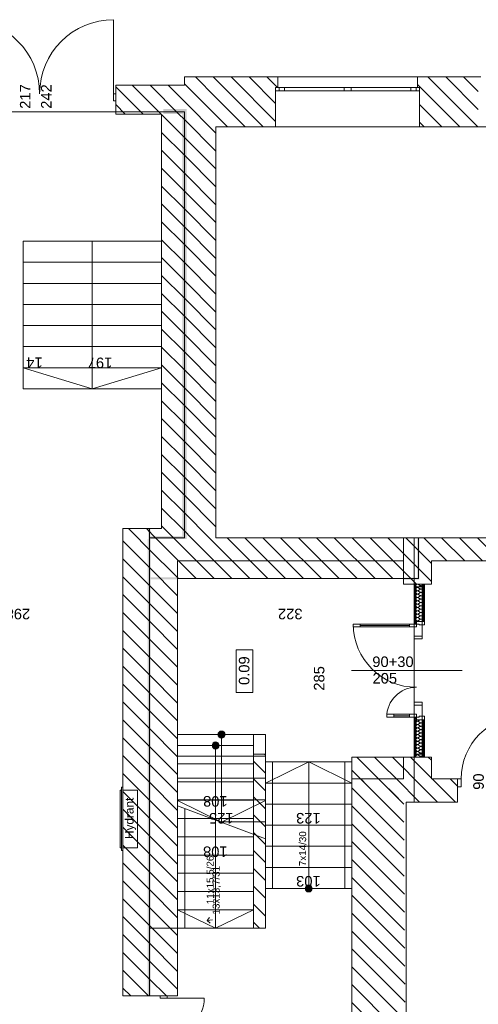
# Model space of a CAD drawing. Header units: millimetres. Extents: x -22315 to 39025, y -47720 to 770.
# Tile 10 of 28: x -514 to 6015, y -37099 to -23087. Entities that reach past the tile are written whole.
import ezdxf

# ---------------------------------------------------------------- set-up
doc = ezdxf.new("R2010")
doc.units = ezdxf.units.MM
doc.layers.get('0').update_dxf_attribs({"lineweight": 9})
for name, color, linetype, lineweight in [('01 UWAGI_Nr_pióra__38', 7, 'Continuous', 9), ('Nowe_2D - Ogólne_Nr_pióra__1', 7, 'Continuous', 9), ('Nowe_2D - Ogólne_Nr_pióra__6', 7, 'Continuous', 9), ('Nowe_830-G Teksty Etykiety_Nr_pióra__6', 7, 'Continuous', 9), ('Nowe_Drzwi ARCHICAD', 7, 'Continuous', 9), ('Nowe_Drzwi ARCHICAD_Nr_pióra__3', 7, 'Continuous', 9), ('Nowe_Drzwi ARCHICAD_Nr_pióra__47', 7, 'Continuous', 9), ('Nowe_Drzwi ARCHICAD_Nr_pióra__6', 7, 'Continuous', 9), ('Nowe_Konstrukcja - Ściany zew', 7, 'Continuous', 9), ('Nowe_Konstrukcja - Ściany zew_Nr_pióra__1', 7, 'Continuous', 9), ('Nowe_Konstrukcja - Ściany zew_Nr_pióra__47', 7, 'Continuous', 9), ('Nowe_Konstrukcja - Ściany zew_Nr_pióra__67', 7, 'Continuous', 9), ('poziom_1 (1)_4_0_Nr_pióra__1_Nr_pióra__7', 7, 'Continuous', 9), ('poziom_1 (1)_4_0_Nr_pióra__21_Nr_pióra__7', 7, 'Continuous', 9), ('poziom_1 (1)_4_2D - Ogólne_Nr_pióra__19', 7, 'Continuous', 9), ('poziom_1 (1)_4_2D - Ogólne_Nr_pióra__81_Nr_pióra__4', 7, 'Continuous', 9), ('poziom_1 (1)_4_Drzwi ArchiCAD_Nr_pióra__27_Nr_pióra__7', 7, 'Continuous', 9), ('poziom_1 (1)_4_Drzwi ArchiCAD_Nr_pióra__81_Nr_pióra__4', 7, 'Continuous', 9), ('poziom_1 (1)_4_Konstrukcja - Schody', 7, 'Continuous', 9), ('poziom_1 (1)_4_Konstrukcja - Schody_Nr_pióra__81_Nr_pióra__4', 7, 'Continuous', 9), ('poziom_1 (1)_4_Konstrukcja - Stropy_Nr_pióra__81_Nr_pióra__4', 7, 'Continuous', 9), ('poziom_1 (1)_4_Konstrukcja - Ściany zew_Nr_pióra__107_Nr_pióra__10', 7, 'Continuous', 9), ('poziom_1 (1)_4_Konstrukcja - Ściany zew_Nr_pióra__27_Nr_pióra__7', 7, 'Continuous', 9), ('poziom_1 (1)_4_Metryczki pomieszczeń ArchiCADa_Nr_pióra__6_Nr_pióra__5', 7, 'Continuous', 9), ('poziom_1 (1)_4_Okna ArchiCADa_Nr_pióra__101_Nr_pióra__252', 7, 'Continuous', 9), ('poziom_1 (1)_4_Okna ArchiCADa_Nr_pióra__27_Nr_pióra__7', 7, 'Continuous', 9), ('poziom_1 (1)_4_Okna ArchiCADa_Nr_pióra__81_Nr_pióra__4', 7, 'Continuous', 9), ('poziom_1 (1)_4_Znaczniki drzwi ArchiCADa_Nr_pióra__7_Nr_pióra__7', 7, 'Continuous', 9)]:
    doc.layers.add(name, color=color, linetype=linetype, lineweight=lineweight)
doc.styles.add('GENERATED_STYLE_1', font='arial.ttf')
doc.styles.add('GENERATED_STYLE_5', font='arial.ttf')
pattern_1 = [(135, (37205, -40790), (127.2792, 127.2792), [])]

# ---------------------------------------------------------------- blocks, each defined once
blk = doc.blocks.new('ARROWHEAD_8')
at = {"color": 0, "linetype": 'Continuous', "lineweight": 0}
blk.add_line((0, 0), (-1, 0), dxfattribs=at)
at = {"color": 0, "linetype": 'Continuous', "lineweight": 0, "flags": 128}
blk.add_lwpolyline([(-0.525, 0.525), (0, 0), (-0.525, -0.525)], dxfattribs=at)
blk = doc.blocks.new('*X18')
at = {"layer": 'Nowe_Konstrukcja - Ściany zew_Nr_pióra__1', "color": 7, "linetype": 'Continuous', "lineweight": 13}
for p, q in [((82959, -21665), (82954, -21665)), ((82957, -21722), (82971, -21703)), ((82965, -21668), (82959, -21665)), ((82970, -21672), (82965, -21668)), ((82974, -21678), (82970, -21672)), ((82971, -21703), (82975, -21697)), ((82976, -21684), (82974, -21678)), ((82975, -21697), (82976, -21690)), ((82977, -21684), (82976, -21690)), ((82976, -21690), (82976, -21684)), ((82976, -21690), (82978, -21697)), ((82979, -21678), (82977, -21684)), ((82978, -21697), (82981, -21703)), ((82982, -21672), (82979, -21678)), ((82995, -21722), (82981, -21703)), ((82987, -21668), (82982, -21672)), ((82993, -21665), (82987, -21668)), ((83000, -21665), (82993, -21665)), ((83007, -21665), (83000, -21665)), ((83005, -21722), (83019, -21703)), ((83013, -21668), (83007, -21665)), ((83018, -21672), (83013, -21668)), ((83021, -21678), (83018, -21672)), ((83019, -21703), (83022, -21697)), ((83023, -21684), (83021, -21678)), ((83022, -21697), (83024, -21690)), ((83024, -21690), (83023, -21684)), ((83026, -21678), (83024, -21684)), ((83024, -21684), (83024, -21690)), ((83024, -21690), (83025, -21697)), ((83025, -21697), (83029, -21703)), ((83030, -21672), (83026, -21678)), ((83043, -21722), (83029, -21703)), ((83035, -21668), (83030, -21672)), ((83041, -21665), (83035, -21668)), ((83048, -21665), (83041, -21665)), ((83054, -21665), (83048, -21665)), ((83052, -21722), (83067, -21703)), ((83060, -21668), (83054, -21665)), ((83065, -21672), (83060, -21668)), ((83069, -21678), (83065, -21672)), ((83067, -21703), (83070, -21697)), ((83071, -21684), (83069, -21678)), ((83070, -21697), (83071, -21690)), ((83071, -21690), (83071, -21684)), ((83074, -21678), (83072, -21684)), ((83072, -21684), (83072, -21690)), ((83072, -21690), (83073, -21697)), ((83073, -21697), (83076, -21703)), ((83078, -21672), (83074, -21678)), ((83090, -21722), (83076, -21703)), ((83083, -21668), (83078, -21672)), ((83089, -21665), (83083, -21668)), ((83095, -21665), (83089, -21665)), ((83102, -21665), (83095, -21665)), ((83100, -21722), (83114, -21703)), ((83108, -21668), (83102, -21665)), ((83113, -21672), (83108, -21668)), ((83117, -21678), (83113, -21672)), ((83114, -21703), (83117, -21697)), ((83119, -21684), (83117, -21678)), ((83117, -21697), (83119, -21690)), ((83122, -21678), (83119, -21684)), ((83119, -21684), (83119, -21690)), ((83119, -21690), (83119, -21684)), ((83119, -21690), (83121, -21697)), ((83121, -21697), (83124, -21703)), ((83125, -21672), (83122, -21678)), ((83138, -21722), (83124, -21703)), ((83130, -21668), (83125, -21672)), ((83136, -21665), (83130, -21668)), ((83143, -21665), (83136, -21665)), ((83149, -21665), (83143, -21665)), ((83148, -21722), (83162, -21703)), ((83155, -21668), (83149, -21665)), ((83160, -21672), (83155, -21668)), ((83164, -21678), (83160, -21672)), ((83162, -21703), (83165, -21697)), ((83166, -21684), (83164, -21678)), ((83165, -21697), (83167, -21690)), ((83167, -21690), (83166, -21684)), ((83169, -21678), (83167, -21684)), ((83167, -21684), (83167, -21690)), ((83167, -21690), (83168, -21697)), ((83168, -21697), (83171, -21703)), ((83173, -21672), (83169, -21678)), ((83186, -21722), (83171, -21703)), ((83178, -21668), (83173, -21672)), ((83184, -21665), (83178, -21668)), ((83190, -21665), (83184, -21665)), ((83197, -21665), (83190, -21665)), ((83195, -21722), (83210, -21703)), ((83203, -21668), (83197, -21665)), ((83208, -21672), (83203, -21668)), ((83212, -21678), (83208, -21672)), ((83210, -21703), (83213, -21697)), ((83214, -21684), (83212, -21678)), ((83213, -21697), (83214, -21690)), ((83215, -21684), (83214, -21690)), ((83214, -21690), (83214, -21684)), ((83214, -21690), (83216, -21697)), ((83217, -21678), (83215, -21684)), ((83216, -21697), (83219, -21703)), ((83221, -21672), (83217, -21678)), ((83233, -21722), (83219, -21703)), ((83226, -21668), (83221, -21672)), ((83232, -21665), (83226, -21668)), ((83238, -21665), (83232, -21665)), ((83245, -21665), (83238, -21665)), ((83243, -21722), (83257, -21703)), ((83251, -21668), (83245, -21665)), ((83256, -21672), (83251, -21668)), ((83259, -21678), (83256, -21672)), ((83257, -21703), (83260, -21697)), ((83261, -21684), (83259, -21678)), ((83260, -21697), (83262, -21690)), ((83262, -21690), (83261, -21684)), ((83264, -21678), (83262, -21684)), ((83262, -21684), (83262, -21690)), ((83262, -21690), (83263, -21697)), ((83263, -21697), (83267, -21703)), ((83268, -21672), (83264, -21678)), ((83281, -21722), (83267, -21703)), ((83273, -21668), (83268, -21672)), ((83279, -21665), (83273, -21668)), ((83286, -21665), (83279, -21665)), ((83292, -21665), (83286, -21665)), ((83290, -21722), (83305, -21703)), ((83298, -21668), (83292, -21665)), ((83303, -21672), (83298, -21668)), ((83307, -21678), (83303, -21672)), ((83305, -21703), (83308, -21697)), ((83309, -21684), (83307, -21678)), ((83308, -21697), (83309, -21690)), ((83309, -21690), (83309, -21684)), ((83312, -21678), (83310, -21684)), ((83310, -21684), (83310, -21690)), ((83310, -21690), (83311, -21697)), ((83311, -21697), (83314, -21703)), ((83316, -21672), (83312, -21678)), ((83329, -21722), (83314, -21703)), ((83321, -21668), (83316, -21672)), ((83327, -21665), (83321, -21668)), ((83333, -21665), (83327, -21665)), ((83340, -21665), (83333, -21665)), ((83338, -21722), (83352, -21703)), ((83346, -21668), (83340, -21665)), ((83351, -21672), (83346, -21668)), ((83355, -21678), (83351, -21672)), ((83352, -21703), (83356, -21697)), ((83357, -21684), (83355, -21678)), ((83356, -21697), (83357, -21690)), ((83358, -21684), (83357, -21690)), ((83357, -21690), (83357, -21684)), ((83357, -21690), (83359, -21697)), ((83360, -21678), (83358, -21684)), ((83359, -21697), (83362, -21703)), ((83363, -21672), (83360, -21678)), ((83376, -21722), (83362, -21703)), ((83368, -21668), (83363, -21672)), ((83374, -21665), (83368, -21668)), ((83381, -21665), (83374, -21665)), ((83387, -21665), (83381, -21665)), ((83386, -21722), (83400, -21703)), ((83393, -21668), (83387, -21665)), ((83399, -21672), (83393, -21668)), ((83402, -21678), (83399, -21672)), ((83400, -21703), (83403, -21697)), ((83404, -21684), (83402, -21678)), ((83403, -21697), (83405, -21690)), ((83405, -21690), (83404, -21684)), ((83407, -21678), (83405, -21684)), ((83405, -21684), (83405, -21690)), ((83405, -21690), (83406, -21697)), ((83406, -21697), (83410, -21703)), ((83411, -21672), (83407, -21678)), ((83424, -21722), (83410, -21703)), ((83416, -21668), (83411, -21672)), ((83422, -21665), (83416, -21668)), ((83429, -21665), (83422, -21665)), ((83435, -21665), (83429, -21665)), ((83433, -21722), (83448, -21703)), ((83441, -21668), (83435, -21665)), ((83446, -21672), (83441, -21668)), ((83450, -21678), (83446, -21672)), ((83448, -21703), (83451, -21697)), ((83452, -21684), (83450, -21678)), ((83451, -21697), (83452, -21690)), ((83453, -21684), (83452, -21690)), ((83452, -21690), (83452, -21684)), ((83452, -21690), (83454, -21697)), ((83455, -21678), (83453, -21684)), ((83454, -21697), (83457, -21703)), ((83459, -21672), (83455, -21678)), ((83471, -21722), (83457, -21703)), ((83464, -21668), (83459, -21672)), ((83470, -21665), (83464, -21668)), ((83476, -21665), (83470, -21665)), ((83483, -21665), (83476, -21665)), ((83481, -21722), (83484, -21718)), ((83484, -21666), (83483, -21665)), ((82957, -21722), (82954, -21730)), ((82954, -21742), (82955, -21747)), ((82955, -21747), (82964, -21756)), ((82964, -21756), (82976, -21760)), ((82976, -21760), (82989, -21756)), ((82989, -21756), (82997, -21747)), ((83000, -21734), (82995, -21722)), ((82997, -21747), (83000, -21734)), ((83005, -21722), (83000, -21734)), ((83000, -21734), (83003, -21747)), ((83003, -21747), (83011, -21756)), ((83011, -21756), (83024, -21760)), ((83024, -21760), (83036, -21756)), ((83036, -21756), (83045, -21747)), ((83048, -21734), (83043, -21722)), ((83045, -21747), (83048, -21734)), ((83052, -21722), (83048, -21734)), ((83048, -21734), (83050, -21747)), ((83050, -21747), (83059, -21756)), ((83059, -21756), (83071, -21760)), ((83071, -21760), (83084, -21756)), ((83084, -21756), (83093, -21747)), ((83095, -21734), (83090, -21722)), ((83093, -21747), (83095, -21734)), ((83100, -21722), (83095, -21734)), ((83095, -21734), (83098, -21747)), ((83098, -21747), (83107, -21756)), ((83107, -21756), (83119, -21760)), ((83119, -21760), (83132, -21756)), ((83132, -21756), (83140, -21747)), ((83143, -21734), (83138, -21722)), ((83140, -21747), (83143, -21734)), ((83148, -21722), (83143, -21734)), ((83143, -21734), (83145, -21747)), ((83145, -21747), (83154, -21756)), ((83154, -21756), (83167, -21760)), ((83167, -21760), (83179, -21756)), ((83179, -21756), (83188, -21747)), ((83190, -21734), (83186, -21722)), ((83188, -21747), (83190, -21734)), ((83195, -21722), (83191, -21734)), ((83191, -21734), (83193, -21747)), ((83193, -21747), (83202, -21756)), ((83202, -21756), (83214, -21760)), ((83214, -21760), (83227, -21756)), ((83227, -21756), (83236, -21747)), ((83238, -21734), (83233, -21722)), ((83236, -21747), (83238, -21734)), ((83243, -21722), (83238, -21734)), ((83238, -21734), (83241, -21747)), ((83241, -21747), (83249, -21756)), ((83249, -21756), (83262, -21760)), ((83262, -21760), (83274, -21756)), ((83274, -21756), (83283, -21747)), ((83286, -21734), (83281, -21722)), ((83283, -21747), (83286, -21734)), ((83290, -21722), (83286, -21734)), ((83286, -21734), (83288, -21747)), ((83288, -21747), (83297, -21756)), ((83297, -21756), (83310, -21760)), ((83310, -21760), (83322, -21756)), ((83322, -21756), (83331, -21747)), ((83333, -21734), (83329, -21722)), ((83331, -21747), (83333, -21734)), ((83338, -21722), (83333, -21734)), ((83333, -21734), (83336, -21747)), ((83336, -21747), (83345, -21756)), ((83345, -21756), (83357, -21760)), ((83357, -21760), (83370, -21756)), ((83370, -21756), (83378, -21747)), ((83381, -21734), (83376, -21722)), ((83378, -21747), (83381, -21734)), ((83386, -21722), (83381, -21734)), ((83381, -21734), (83383, -21747)), ((83383, -21747), (83392, -21756)), ((83392, -21756), (83405, -21760)), ((83405, -21760), (83417, -21756)), ((83417, -21756), (83426, -21747)), ((83428, -21734), (83424, -21722)), ((83426, -21747), (83428, -21734)), ((83433, -21722), (83429, -21734)), ((83429, -21734), (83431, -21747)), ((83431, -21747), (83440, -21756)), ((83440, -21756), (83452, -21760)), ((83452, -21760), (83465, -21756)), ((83465, -21756), (83474, -21747)), ((83476, -21734), (83471, -21722)), ((83474, -21747), (83476, -21734)), ((83481, -21722), (83476, -21734)), ((83476, -21734), (83479, -21747)), ((83479, -21747), (83484, -21752))]:
    blk.add_line(p, q, dxfattribs=at)
blk = doc.blocks.new('*X19')
at = {"layer": 'Nowe_Konstrukcja - Ściany zew_Nr_pióra__1', "color": 7, "linetype": 'Continuous', "lineweight": 13}
for p, q in [((84887, -21672), (84884, -21677)), ((84884, -21699), (84886, -21703)), ((84900, -21722), (84886, -21703)), ((84892, -21668), (84887, -21672)), ((84898, -21665), (84892, -21668)), ((84905, -21665), (84898, -21665)), ((84911, -21665), (84905, -21665)), ((84910, -21722), (84924, -21703)), ((84917, -21668), (84911, -21665)), ((84922, -21672), (84917, -21668)), ((84926, -21678), (84922, -21672)), ((84924, -21703), (84927, -21697)), ((84928, -21684), (84926, -21678)), ((84927, -21697), (84928, -21690)), ((84928, -21690), (84928, -21684)), ((84931, -21678), (84929, -21684)), ((84929, -21684), (84929, -21690)), ((84929, -21690), (84930, -21697)), ((84930, -21697), (84933, -21703)), ((84935, -21672), (84931, -21678)), ((84948, -21722), (84933, -21703)), ((84940, -21668), (84935, -21672)), ((84946, -21665), (84940, -21668)), ((84952, -21665), (84946, -21665)), ((84959, -21665), (84952, -21665)), ((84957, -21722), (84971, -21703)), ((84965, -21668), (84959, -21665)), ((84970, -21672), (84965, -21668)), ((84974, -21678), (84970, -21672)), ((84971, -21703), (84975, -21697)), ((84976, -21684), (84974, -21678)), ((84975, -21697), (84976, -21690)), ((84977, -21684), (84976, -21690)), ((84976, -21690), (84976, -21684)), ((84976, -21690), (84978, -21697)), ((84979, -21678), (84977, -21684)), ((84978, -21697), (84981, -21703)), ((84982, -21672), (84979, -21678)), ((84995, -21722), (84981, -21703)), ((84987, -21668), (84982, -21672)), ((84993, -21665), (84987, -21668)), ((85000, -21665), (84993, -21665)), ((85007, -21665), (85000, -21665)), ((85005, -21722), (85019, -21703)), ((85013, -21668), (85007, -21665)), ((85018, -21672), (85013, -21668)), ((85021, -21678), (85018, -21672)), ((85019, -21703), (85022, -21697)), ((85023, -21684), (85021, -21678)), ((85022, -21697), (85024, -21690)), ((85024, -21690), (85023, -21684)), ((85026, -21678), (85024, -21684)), ((85024, -21684), (85024, -21690)), ((85024, -21690), (85025, -21697)), ((85025, -21697), (85029, -21703)), ((85030, -21672), (85026, -21678)), ((85043, -21722), (85029, -21703)), ((85035, -21668), (85030, -21672)), ((85041, -21665), (85035, -21668)), ((85048, -21665), (85041, -21665)), ((85054, -21665), (85048, -21665)), ((85052, -21722), (85067, -21703)), ((85060, -21668), (85054, -21665)), ((85065, -21672), (85060, -21668)), ((85069, -21678), (85065, -21672)), ((85067, -21703), (85070, -21697)), ((85071, -21684), (85069, -21678)), ((85070, -21697), (85071, -21690)), ((85071, -21690), (85071, -21684)), ((85074, -21678), (85072, -21684)), ((85072, -21684), (85072, -21690)), ((85072, -21690), (85073, -21697)), ((85073, -21697), (85076, -21703)), ((85078, -21672), (85074, -21678)), ((85090, -21722), (85076, -21703)), ((85083, -21668), (85078, -21672)), ((85089, -21665), (85083, -21668)), ((85095, -21665), (85089, -21665)), ((85102, -21665), (85095, -21665)), ((85100, -21722), (85114, -21703)), ((85108, -21668), (85102, -21665)), ((85113, -21672), (85108, -21668)), ((85117, -21678), (85113, -21672)), ((85114, -21703), (85117, -21697)), ((85119, -21684), (85117, -21678)), ((85117, -21697), (85119, -21690)), ((85122, -21678), (85119, -21684)), ((85119, -21684), (85119, -21690)), ((85119, -21690), (85119, -21684)), ((85119, -21690), (85121, -21697)), ((85121, -21697), (85124, -21703)), ((85125, -21672), (85122, -21678)), ((85138, -21722), (85124, -21703)), ((85130, -21668), (85125, -21672)), ((85136, -21665), (85130, -21668)), ((85143, -21665), (85136, -21665)), ((85149, -21665), (85143, -21665)), ((85148, -21722), (85162, -21703)), ((85155, -21668), (85149, -21665)), ((85160, -21672), (85155, -21668)), ((85164, -21678), (85160, -21672)), ((85162, -21703), (85165, -21697)), ((85166, -21684), (85164, -21678)), ((85165, -21697), (85167, -21690)), ((85167, -21690), (85166, -21684)), ((85169, -21678), (85167, -21684)), ((85167, -21684), (85167, -21690)), ((85167, -21690), (85168, -21697)), ((85168, -21697), (85171, -21703)), ((85173, -21672), (85169, -21678)), ((85186, -21722), (85171, -21703)), ((85178, -21668), (85173, -21672)), ((85184, -21665), (85178, -21668)), ((85190, -21665), (85184, -21665)), ((85197, -21665), (85190, -21665)), ((85195, -21722), (85210, -21703)), ((85203, -21668), (85197, -21665)), ((85208, -21672), (85203, -21668)), ((85212, -21678), (85208, -21672)), ((85210, -21703), (85213, -21697)), ((85214, -21684), (85212, -21678)), ((85213, -21697), (85214, -21690)), ((85215, -21684), (85214, -21690)), ((85214, -21690), (85214, -21684)), ((85214, -21690), (85216, -21697)), ((85217, -21678), (85215, -21684)), ((85216, -21697), (85219, -21703)), ((85221, -21672), (85217, -21678)), ((85233, -21722), (85219, -21703)), ((85226, -21668), (85221, -21672)), ((85232, -21665), (85226, -21668)), ((85238, -21665), (85232, -21665)), ((85245, -21665), (85238, -21665)), ((85243, -21722), (85257, -21703)), ((85251, -21668), (85245, -21665)), ((85256, -21672), (85251, -21668)), ((85259, -21678), (85256, -21672)), ((85257, -21703), (85260, -21697)), ((85261, -21684), (85259, -21678)), ((85260, -21697), (85262, -21690)), ((85262, -21690), (85261, -21684)), ((85264, -21678), (85262, -21684)), ((85262, -21684), (85262, -21690)), ((85262, -21690), (85263, -21697)), ((85263, -21697), (85267, -21703)), ((85268, -21672), (85264, -21678)), ((85281, -21722), (85267, -21703)), ((85273, -21668), (85268, -21672)), ((85279, -21665), (85273, -21668)), ((85286, -21665), (85279, -21665)), ((85292, -21665), (85286, -21665)), ((85290, -21722), (85305, -21703)), ((85298, -21668), (85292, -21665)), ((85303, -21672), (85298, -21668)), ((85307, -21678), (85303, -21672)), ((85305, -21703), (85308, -21697)), ((85309, -21684), (85307, -21678)), ((85308, -21697), (85309, -21690)), ((85309, -21690), (85309, -21684)), ((85312, -21678), (85310, -21684)), ((85310, -21684), (85310, -21690)), ((85310, -21690), (85311, -21697)), ((85311, -21697), (85314, -21703)), ((85316, -21672), (85312, -21678)), ((85329, -21722), (85314, -21703)), ((85321, -21668), (85316, -21672)), ((85327, -21665), (85321, -21668)), ((85333, -21665), (85327, -21665)), ((85340, -21665), (85333, -21665)), ((85338, -21722), (85352, -21703)), ((85346, -21668), (85340, -21665)), ((85351, -21672), (85346, -21668)), ((85355, -21678), (85351, -21672)), ((85352, -21703), (85356, -21697)), ((85357, -21684), (85355, -21678)), ((85356, -21697), (85357, -21690)), ((85358, -21684), (85357, -21690)), ((85357, -21690), (85357, -21684)), ((85357, -21690), (85359, -21697)), ((85360, -21678), (85358, -21684)), ((85359, -21697), (85362, -21703)), ((85363, -21672), (85360, -21678)), ((85376, -21722), (85362, -21703)), ((85368, -21668), (85363, -21672)), ((85374, -21665), (85368, -21668)), ((85381, -21665), (85374, -21665)), ((85387, -21665), (85381, -21665)), ((85386, -21722), (85400, -21703)), ((85393, -21668), (85387, -21665)), ((85399, -21672), (85393, -21668)), ((85402, -21678), (85399, -21672)), ((85400, -21703), (85403, -21697)), ((85404, -21684), (85402, -21678)), ((85403, -21697), (85405, -21690)), ((85405, -21690), (85404, -21684)), ((85407, -21678), (85405, -21684)), ((85405, -21684), (85405, -21690)), ((85405, -21690), (85406, -21697)), ((85406, -21697), (85410, -21703)), ((85411, -21672), (85407, -21678)), ((85414, -21709), (85410, -21703)), ((85414, -21670), (85411, -21672)), ((84884, -21759), (84893, -21756)), ((84893, -21756), (84902, -21747)), ((84905, -21734), (84900, -21722)), ((84902, -21747), (84905, -21734)), ((84910, -21722), (84905, -21734)), ((84905, -21734), (84907, -21747)), ((84907, -21747), (84916, -21756)), ((84916, -21756), (84929, -21760)), ((84929, -21760), (84941, -21756)), ((84941, -21756), (84950, -21747)), ((84952, -21734), (84948, -21722)), ((84950, -21747), (84952, -21734)), ((84957, -21722), (84952, -21734)), ((84952, -21734), (84955, -21747)), ((84955, -21747), (84964, -21756)), ((84964, -21756), (84976, -21760)), ((84976, -21760), (84989, -21756)), ((84989, -21756), (84997, -21747)), ((85000, -21734), (84995, -21722)), ((84997, -21747), (85000, -21734)), ((85005, -21722), (85000, -21734)), ((85000, -21734), (85003, -21747)), ((85003, -21747), (85011, -21756)), ((85011, -21756), (85024, -21760)), ((85024, -21760), (85036, -21756)), ((85036, -21756), (85045, -21747)), ((85048, -21734), (85043, -21722)), ((85045, -21747), (85048, -21734)), ((85052, -21722), (85048, -21734)), ((85048, -21734), (85050, -21747)), ((85050, -21747), (85059, -21756)), ((85059, -21756), (85071, -21760)), ((85071, -21760), (85084, -21756)), ((85084, -21756), (85093, -21747)), ((85095, -21734), (85090, -21722)), ((85093, -21747), (85095, -21734)), ((85100, -21722), (85095, -21734)), ((85095, -21734), (85098, -21747)), ((85098, -21747), (85107, -21756)), ((85107, -21756), (85119, -21760)), ((85119, -21760), (85132, -21756)), ((85132, -21756), (85140, -21747)), ((85143, -21734), (85138, -21722)), ((85140, -21747), (85143, -21734)), ((85148, -21722), (85143, -21734)), ((85143, -21734), (85145, -21747)), ((85145, -21747), (85154, -21756)), ((85154, -21756), (85167, -21760)), ((85167, -21760), (85179, -21756)), ((85179, -21756), (85188, -21747)), ((85190, -21734), (85186, -21722)), ((85188, -21747), (85190, -21734)), ((85195, -21722), (85191, -21734)), ((85191, -21734), (85193, -21747)), ((85193, -21747), (85202, -21756)), ((85202, -21756), (85214, -21760)), ((85214, -21760), (85227, -21756)), ((85227, -21756), (85236, -21747)), ((85238, -21734), (85233, -21722)), ((85236, -21747), (85238, -21734)), ((85243, -21722), (85238, -21734)), ((85238, -21734), (85241, -21747)), ((85241, -21747), (85249, -21756)), ((85249, -21756), (85262, -21760)), ((85262, -21760), (85274, -21756)), ((85274, -21756), (85283, -21747)), ((85286, -21734), (85281, -21722)), ((85283, -21747), (85286, -21734)), ((85290, -21722), (85286, -21734)), ((85286, -21734), (85288, -21747)), ((85288, -21747), (85297, -21756)), ((85297, -21756), (85310, -21760)), ((85310, -21760), (85322, -21756)), ((85322, -21756), (85331, -21747)), ((85333, -21734), (85329, -21722)), ((85331, -21747), (85333, -21734)), ((85338, -21722), (85333, -21734)), ((85333, -21734), (85336, -21747)), ((85336, -21747), (85345, -21756)), ((85345, -21756), (85357, -21760)), ((85357, -21760), (85370, -21756)), ((85370, -21756), (85378, -21747)), ((85381, -21734), (85376, -21722)), ((85378, -21747), (85381, -21734)), ((85386, -21722), (85381, -21734)), ((85381, -21734), (85383, -21747)), ((85383, -21747), (85392, -21756)), ((85392, -21756), (85405, -21760)), ((85405, -21760), (85414, -21757))]:
    blk.add_line(p, q, dxfattribs=at)
blk = doc.blocks.new('Drzwi podwójne 21_2')
at = {"layer": 'Nowe_Drzwi ARCHICAD_Nr_pióra__3', "color": 7, "linetype": 'Continuous', "lineweight": 13}
for centre, radius, start, end in [((662, 0), 900, 90, 180), ((-662, 0), 424, 0, 90)]:
    blk.add_arc(centre, radius, start, end, dxfattribs=at)
at = {"layer": 'Nowe_Drzwi ARCHICAD_Nr_pióra__47', "color": 7, "linetype": 'Continuous', "lineweight": 15}
for p, q in [((-700, 35), (-675, 35)), ((-700, -90), (-700, 0)), ((-700, -90), (-700, 0)), ((-675, 0), (-675, 35)), ((700, 35), (675, 35)), ((675, 0), (675, 35)), ((700, -90), (700, 0)), ((700, -90), (700, 0)), ((-700, -102.5), (-700, -90)), ((-700, -102.5), (-700, -90)), ((-700, -115), (-700, -102.5)), ((-700, -115), (-700, -102.5)), ((700, -102.5), (700, -90)), ((700, -102.5), (700, -90)), ((700, -115), (700, -102.5)), ((700, -115), (700, -102.5))]:
    blk.add_line(p, q, dxfattribs=at)
at = {"layer": 'Nowe_Drzwi ARCHICAD_Nr_pióra__6', "color": 7, "linetype": 'Continuous', "lineweight": 13}
for p, q in [((622, 800), (622, 900)), ((622, 900), (662, 900)), ((662, 900), (662, 800)), ((622, 800), (642, 800)), ((622, 100), (622, 800)), ((662, 800), (622, 800)), ((642, 800), (662, 800)), ((642, 100), (642, 800)), ((642, 800), (642, 100)), ((642, 800), (642, 100)), ((662, 800), (662, 100)), ((-662, 424), (-662, 324)), ((-622, 424), (-662, 424)), ((-622, 324), (-622, 424)), ((-662, 324), (-662, 100)), ((-642, 324), (-662, 324)), ((-662, 324), (-622, 324)), ((-642, 100), (-642, 324)), ((-642, 324), (-642, 100)), ((-622, 324), (-642, 324)), ((-642, 324), (-642, 100)), ((-622, 100), (-622, 324)), ((-662, 0), (-700, 0)), ((-700, 0), (-700, -115)), ((-662, 100), (-642, 100)), ((-622, 100), (-662, 100)), ((-662, 100), (-662, 0)), ((-662, -40), (-662, 0)), ((-662, 0), (-622, 0)), ((-642, 100), (-622, 100)), ((-622, 0), (-622, 100)), ((642, 100), (622, 100)), ((622, 0), (622, 100)), ((622, 100), (662, 100)), ((662, 0), (622, 0)), ((662, 100), (642, 100)), ((662, 100), (662, 0)), ((700, 0), (662, 0)), ((662, 0), (662, -40)), ((700, -115), (700, 0)), ((-700, -115), (-650, -115)), ((-650, -40), (-662, -40)), ((-650, -115), (-650, -40)), ((662, -40), (650, -40)), ((650, -40), (650, -115)), ((650, -115), (700, -115))]:
    blk.add_line(p, q, dxfattribs=at)

msp = doc.modelspace()

# ---------------------------------------------------------------- hatches: boundary and pattern name
at = {"layer": 'poziom_1 (1)_4_2D - Ogólne_Nr_pióra__19', "linetype": 'ByBlock'}
for points in [[(1310, -36969), (1351, -36969), (1351, -31053), (1729, -31053), (1729, -31021), (1351, -31021), (1351, -30479), (1862, -30479), (1862, -24357), (1529, -24357), (1529, -24430), (1801, -24430), (1801, -30441), (1345, -30441), (1345, -30335), (1316, -30335), (1316, -30479), (1310, -30479)], [(4951, -31027), (4951, -31055), (5174, -31055), (5174, -30461), (5149, -30461), (5149, -31027)]]:
    msp.add_hatch(color=256, dxfattribs=at).paths.add_polyline_path(points)
at = {"layer": 'poziom_1 (1)_4_Konstrukcja - Schody', "linetype": 'ByBlock'}
for points in [[(2360, -33310), (2368, -33309), (2376, -33307), (2384, -33304), (2391, -33299), (2397, -33294), (2402, -33287), (2406, -33280), (2408, -33272), (2410, -33264), (2410, -33256), (2408, -33248), (2406, -33240), (2402, -33233), (2397, -33226), (2391, -33221), (2384, -33216), (2376, -33213), (2368, -33211), (2360, -33210), (2352, -33211), (2344, -33213), (2336, -33216), (2329, -33221), (2323, -33226), (2318, -33233), (2314, -33240), (2311, -33248), (2310, -33256), (2310, -33264), (2311, -33272), (2314, -33280), (2318, -33287), (2323, -33294), (2329, -33299), (2336, -33304), (2344, -33307), (2352, -33309)], [(2275, -33465), (2283, -33464), (2291, -33462), (2299, -33459), (2306, -33454), (2312, -33449), (2317, -33442), (2321, -33435), (2323, -33427), (2325, -33419), (2325, -33411), (2323, -33403), (2321, -33395), (2317, -33388), (2312, -33381), (2306, -33376), (2299, -33371), (2291, -33368), (2283, -33366), (2275, -33365), (2267, -33366), (2259, -33368), (2251, -33371), (2244, -33376), (2238, -33381), (2233, -33388), (2229, -33395), (2226, -33403), (2225, -33411), (2225, -33419), (2226, -33427), (2229, -33435), (2233, -33442), (2238, -33449), (2244, -33454), (2251, -33459), (2259, -33462), (2267, -33464)], [(3600, -35400), (3592, -35401), (3584, -35403), (3576, -35406), (3569, -35411), (3563, -35416), (3558, -35423), (3554, -35430), (3551, -35438), (3550, -35446), (3550, -35454), (3551, -35462), (3554, -35470), (3558, -35477), (3563, -35484), (3569, -35489), (3576, -35494), (3584, -35497), (3592, -35499), (3600, -35500), (3608, -35499), (3616, -35497), (3624, -35494), (3631, -35489), (3637, -35484), (3642, -35477), (3646, -35470), (3648, -35462), (3650, -35454), (3650, -35446), (3648, -35438), (3646, -35430), (3642, -35423), (3637, -35416), (3631, -35411), (3624, -35406), (3616, -35403), (3608, -35401)]]:
    msp.add_hatch(color=256, dxfattribs=at).paths.add_polyline_path(points)
at = {"layer": 'poziom_1 (1)_4_Konstrukcja - Ściany zew_Nr_pióra__107_Nr_pióra__10', "linetype": 'ByBlock'}
h = msp.add_hatch(dxfattribs=at)
h.set_pattern_fill('BLOCZKI_CERAMICZNE_0004', color=256, angle=270, style=0, pattern_type=2)
h.set_pattern_definition(pattern_1)
h.paths.add_polyline_path([(2280, -30460), (2280, -23900), (1830, -23900), (1830, -30460)])
h = msp.add_hatch(dxfattribs=at)
h.set_pattern_fill('BLOCZKI_CERAMICZNE_0004', color=256, angle=270, style=0, pattern_type=2)
h.set_pattern_definition(pattern_1)
h.paths.add_polyline_path([(2280, -24610), (3130, -24610), (3130, -24050), (3160, -24050), (3160, -23900), (2280, -23900)])
h = msp.add_hatch(dxfattribs=at)
h.set_pattern_fill('BLOCZKI_CERAMICZNE_0004', color=256, angle=270, style=0, pattern_type=2)
h.set_pattern_definition(pattern_1)
h.paths.add_polyline_path([(6015, -24610), (6015, -24050), (6050, -24050), (6050, -23900), (5150, -23900), (5150, -24050), (5180, -24050), (5180, -24610)])
h = msp.add_hatch(dxfattribs=at)
h.set_pattern_fill('BLOCZKI_CERAMICZNE_0004', color=256, angle=270, style=0, pattern_type=2)
h.set_pattern_definition(pattern_1)
h.paths.add_polyline_path([(855, -24430), (1830, -24430), (1830, -24020), (855, -24020)])
h = msp.add_hatch(dxfattribs=at)
h.set_pattern_fill('BLOCZKI_CERAMICZNE_0004', color=256, angle=270, style=0, pattern_type=2)
h.set_pattern_definition(pattern_1)
h.paths.add_polyline_path([(1830, -30460), (1830, -24430), (1505, -24430), (1505, -30330)])
h = msp.add_hatch(dxfattribs=at)
h.set_pattern_fill('BLOCZKI_CERAMICZNE_0004', color=256, angle=270, style=0, pattern_type=2)
h.set_pattern_definition(pattern_1)
h.paths.add_polyline_path([(955, -30330), (955, -36980), (1335, -36980), (1335, -30460)])
h = msp.add_hatch(dxfattribs=at)
h.set_pattern_fill('BLOCZKI_CERAMICZNE_0004', color=256, angle=270, style=0, pattern_type=2)
h.set_pattern_definition(pattern_1)
h.paths.add_polyline_path([(1335, -30460), (1830, -30460), (1505, -30330), (955, -30330)])
h = msp.add_hatch(dxfattribs=at)
h.set_pattern_fill('BLOCZKI_CERAMICZNE_0004', color=256, angle=270, style=0, pattern_type=2)
h.set_pattern_definition(pattern_1)
h.paths.add_polyline_path([(1335, -30460), (1335, -30330), (955, -30330)])
h = msp.add_hatch(dxfattribs=at)
h.set_pattern_fill('BLOCZKI_CERAMICZNE_0004', color=256, angle=270, style=0, pattern_type=2)
h.set_pattern_definition(pattern_1)
h.paths.add_polyline_path([(1335, -36980), (1735, -36980), (1735, -31040), (1335, -30460)])
h = msp.add_hatch(dxfattribs=at)
h.set_pattern_fill('BLOCZKI_CERAMICZNE_0004', color=256, angle=270, style=0, pattern_type=2)
h.set_pattern_definition(pattern_1)
h.paths.add_polyline_path([(5164, -30460), (1335, -30460), (1735, -31040), (5164, -31040)])
h = msp.add_hatch(dxfattribs=at)
h.set_pattern_fill('BLOCZKI_CERAMICZNE_0004', color=256, angle=270, style=0, pattern_type=2)
h.set_pattern_definition(pattern_1)
h.paths.add_polyline_path([(5350, -30790), (7280, -30790), (7280, -30460), (4950, -30460)])
h = msp.add_hatch(dxfattribs=at)
h.set_pattern_fill('BLOCZKI_CERAMICZNE_0004', color=256, angle=270, style=0, pattern_type=2)
h.set_pattern_definition(pattern_1)
h.paths.add_polyline_path([(4950, -31120), (5350, -31120), (5350, -30790), (4950, -30460)])
h = msp.add_hatch(dxfattribs=at)
h.set_pattern_fill('BLOCZKI_CERAMICZNE_0004', color=256, angle=270, style=0, pattern_type=2)
h.set_pattern_definition(pattern_1)
h.paths.add_polyline_path([(2985, -36015), (2985, -33540), (2815, -33540), (2815, -36015)])
h = msp.add_hatch(dxfattribs=at)
h.set_pattern_fill('BLOCZKI_CERAMICZNE_0004', color=256, angle=270, style=0, pattern_type=2)
h.set_pattern_definition(pattern_1)
h.paths.add_polyline_path([(4990, -39550), (4950, -33580), (4215, -33580), (4215, -39550)])
h = msp.add_hatch(dxfattribs=at)
h.set_pattern_fill('BLOCZKI_CERAMICZNE_0004', color=256, angle=270, style=0, pattern_type=2)
h.set_pattern_definition(pattern_1)
h.paths.add_polyline_path([(5350, -33890), (5350, -33580), (4950, -33580), (4950, -33890)])
h = msp.add_hatch(dxfattribs=at)
h.set_pattern_fill('BLOCZKI_CERAMICZNE_0004', color=256, angle=270, style=0, pattern_type=2)
h.set_pattern_definition(pattern_1)
h.paths.add_polyline_path([(4215, -33890), (4990, -34220), (5720, -34220), (5720, -33890)])

# ---------------------------------------------------------------- linework, layer by layer
at = {"layer": 'Nowe_2D - Ogólne_Nr_pióra__6', "linetype": 'ByBlock'}
for p, q in [((4210, -32350), (5786, -32350)), ((2815, -35967), (2815, -35908))]:
    msp.add_line(p, q, dxfattribs=at)
at = {"layer": 'Nowe_Konstrukcja - Ściany zew_Nr_pióra__47', "linetype": 'ByBlock'}
for p, q in [((5100, -31650), (5100, -31675)), ((5135, -31650), (5135, -31662)), ((5225, -31650), (5135, -31650)), ((5135, -31662), (5135, -31675)), ((5238, -31650), (5225, -31650)), ((5250, -31650), (5238, -31650)), ((5135, -31675), (5100, -31675)), ((5135, -33025), (5100, -33025)), ((5100, -33050), (5100, -33025)), ((5135, -33038), (5135, -33025)), ((5135, -33050), (5135, -33038)), ((5225, -33050), (5135, -33050)), ((5238, -33050), (5225, -33050)), ((5250, -33050), (5238, -33050))]:
    msp.add_line(p, q, dxfattribs=at)
at = {"layer": 'Nowe_Konstrukcja - Ściany zew_Nr_pióra__47', "linetype": 'ByBlock', "flags": 128}
for points in [[(5250, -31120), (5100, -31120)], [(5100, -31120), (5100, -31650)], [(5250, -31650), (5250, -31120)], [(5100, -33050), (5100, -33580)], [(5250, -33580), (5250, -33050)], [(5100, -33580), (5250, -33580)]]:
    msp.add_lwpolyline(points, dxfattribs=at)
at = {"layer": 'Nowe_Konstrukcja - Ściany zew_Nr_pióra__67', "linetype": 'ByBlock'}
for p, q in [((5112, -31120), (5112, -31650)), ((5125, -31120), (5125, -31650)), ((5225, -31650), (5225, -31120)), ((5238, -31650), (5238, -31120)), ((5112, -31650), (5112, -31662)), ((5112, -31662), (5135, -31662)), ((5125, -31650), (5135, -31650)), ((5112, -33050), (5112, -33038)), ((5112, -33038), (5135, -33038)), ((5112, -33050), (5112, -33580)), ((5125, -33050), (5125, -33580)), ((5125, -33050), (5135, -33050)), ((5225, -33580), (5225, -33050)), ((5238, -33580), (5238, -33050))]:
    msp.add_line(p, q, dxfattribs=at)
at = {"layer": 'poziom_1 (1)_4_0_Nr_pióra__1_Nr_pióra__7', "linetype": 'ByBlock'}
for p, q in [((935, -34010), (935, -34910)), ((955, -34010), (935, -34010)), ((955, -34910), (955, -34010)), ((915, -34050), (915, -34870)), ((935, -34050), (915, -34050)), ((935, -34870), (935, -34050)), ((955, -34050), (955, -34870)), ((1165, -34050), (955, -34050)), ((1165, -34870), (1165, -34050)), ((915, -34870), (935, -34870)), ((955, -34870), (1165, -34870)), ((935, -34910), (955, -34910))]:
    msp.add_line(p, q, dxfattribs=at)
at = {"layer": 'poziom_1 (1)_4_0_Nr_pióra__21_Nr_pióra__7', "linetype": 'ByBlock'}
for p, q in [((2815, -33260), (2815, -34673)), ((3085, -35450), (3085, -33650)), ((4115, -35450), (4115, -33650)), ((1835, -36015), (1835, -34318))]:
    msp.add_line(p, q, dxfattribs=at)
at = {"layer": 'poziom_1 (1)_4_2D - Ogólne_Nr_pióra__81_Nr_pióra__4', "linetype": 'ByBlock'}
for p, q in [((520, -26240), (520, -28340)), ((1505, -26540), (-465, -26540)), ((1505, -26840), (-465, -26840)), ((1505, -27140), (-465, -27140)), ((1505, -27440), (-465, -27440)), ((1505, -27740), (-465, -27740)), ((1505, -28040), (-465, -28040))]:
    msp.add_line(p, q, dxfattribs=at)
at = {"layer": 'poziom_1 (1)_4_2D - Ogólne_Nr_pióra__81_Nr_pióra__4', "linetype": 'ByBlock', "flags": 128}
msp.add_lwpolyline([(1505, -28040), (520, -28340), (-465, -28040)], dxfattribs=at)
at = {"layer": 'poziom_1 (1)_4_Drzwi ArchiCAD_Nr_pióra__27_Nr_pióra__7', "linetype": 'ByBlock'}
for p, q in [((855, -24140), (855, -24240)), ((5100, -31120), (5215, -31120)), ((5100, -33580), (5215, -33580)), ((5720, -33890), (5720, -34005)), ((1585, -36980), (1485, -36980))]:
    msp.add_line(p, q, dxfattribs=at)
at = {"layer": 'poziom_1 (1)_4_Drzwi ArchiCAD_Nr_pióra__81_Nr_pióra__4', "linetype": 'ByBlock'}
for p, q in [((823, -24140), (823, -23087)), ((855, -24140), (823, -24140)), ((823, -24140), (823, -24240)), ((823, -24240), (855, -24240)), ((855, -24240), (855, -24140)), ((5100, -31120), (5100, -31160)), ((5215, -31120), (5100, -31120)), ((5100, -31160), (5100, -31860)), ((5215, -31160), (5100, -31160)), ((5100, -31160), (5215, -31160)), ((5215, -31160), (5215, -31120)), ((5215, -31860), (5215, -31160)), ((5100, -31860), (5215, -31860)), ((5100, -31860), (5100, -31900)), ((5215, -31860), (5100, -31860)), ((5100, -31900), (5215, -31900)), ((5215, -31900), (5215, -31860)), ((5215, -32800), (5100, -32800)), ((5100, -32800), (5100, -32840)), ((5215, -32840), (5100, -32840)), ((5100, -32840), (5100, -33540)), ((5100, -32840), (5215, -32840)), ((5215, -32840), (5215, -32800)), ((5215, -33540), (5215, -32840)), ((5100, -33540), (5215, -33540)), ((5215, -33540), (5100, -33540)), ((5100, -33540), (5100, -33580)), ((5100, -33580), (5215, -33580)), ((5215, -33580), (5215, -33540)), ((5770, -33890), (5720, -33890)), ((5720, -33890), (5720, -34005)), ((5770, -34005), (5770, -33890)), ((5720, -34005), (5770, -34005)), ((1485, -36980), (1485, -37012)), ((1585, -36980), (1485, -36980)), ((1585, -37012), (1585, -36980)), ((1485, -37012), (1585, -37012)), ((1585, -37012), (2113, -37012))]:
    msp.add_line(p, q, dxfattribs=at)
for centre, radius, start, end in [((-1283, -24140), 1053, 0, 90), ((823, -24140), 1053, 90, 180), ((6670, -33890), 900, 90, 180), ((1585, -37012), 528, 270, 0)]:
    msp.add_arc(centre, radius, start, end, dxfattribs=at)
at = {"layer": 'poziom_1 (1)_4_Konstrukcja - Schody_Nr_pióra__81_Nr_pióra__4', "linetype": 'ByBlock'}
for p, q in [((-465, -26240), (-465, -28340)), ((-465, -26240), (1505, -26240)), ((1505, -26240), (1505, -28340)), ((-465, -28340), (1505, -28340)), ((1735, -33260), (1735, -34273)), ((2985, -33260), (1735, -33260)), ((2985, -33260), (1735, -33260)), ((2360, -33260), (2360, -34508)), ((2985, -33260), (2985, -34743)), ((1735, -33415), (1735, -36015)), ((2815, -33415), (1735, -33415)), ((2815, -33415), (1735, -33415)), ((2275, -33415), (2275, -36015)), ((2815, -33415), (2815, -36015)), ((2985, -33570), (1735, -33570)), ((2815, -33675), (1735, -33675)), ((2985, -35450), (2985, -33650)), ((4215, -33650), (2985, -33650)), ((4215, -33650), (2985, -33650)), ((3600, -33650), (2985, -33950)), ((3600, -35450), (3600, -33650)), ((3600, -33650), (4215, -33950)), ((4215, -35450), (4215, -33650)), ((2985, -33880), (1735, -33880)), ((2815, -33935), (1735, -33935)), ((4215, -33950), (2985, -33950)), ((2985, -34190), (1735, -34190)), ((2815, -34195), (1735, -34195)), ((2360, -34508), (1735, -34198)), ((2985, -34743), (1735, -34273)), ((2360, -34508), (2985, -34198)), ((4215, -34250), (2985, -34250)), ((2815, -34455), (1735, -34455)), ((2985, -34500), (2338, -34500)), ((4215, -34550), (2985, -34550)), ((2815, -34715), (1735, -34715)), ((4215, -34850), (2985, -34850)), ((2815, -34975), (1735, -34975)), ((4215, -35150), (2985, -35150)), ((2815, -35235), (1735, -35235)), ((4215, -35450), (2985, -35450)), ((4215, -35450), (2985, -35450)), ((2815, -35495), (1735, -35495)), ((2815, -35755), (1735, -35755)), ((2275, -36015), (1735, -35755)), ((2275, -36015), (2815, -35755)), ((2815, -36015), (1735, -36015)), ((2815, -36015), (1735, -36015))]:
    msp.add_line(p, q, dxfattribs=at)
for centre in [(2360, -33260), (2275, -33415), (3600, -35450)]:
    msp.add_circle(centre, 50, dxfattribs=at)
at = {"layer": 'poziom_1 (1)_4_Konstrukcja - Stropy_Nr_pióra__81_Nr_pióra__4', "linetype": 'ByBlock', "flags": 128}
for points in [[(4215, -35450), (4215, -38750), (4215, -41037), (4705, -41037), (4705, -45260), (1255, -45260), (955, -45260), (955, -45900), (-20980, -45900), (-20980, -24400), (1830, -24400), (1830, -30460), (1335, -30460), (1335, -36015), (2985, -36015), (2985, -35450)], [(4990, -40180), (4990, -34220), (5100, -34220), (5100, -30460), (2280, -30460), (2280, -24610), (22520, -24610), (22520, -29190), (23090, -29190), (30970, -29190), (30970, -30455), (30970, -30855), (33175, -30855), (33175, -34220), (36595, -34220), (36595, -40180)], [(1735, -33260), (1735, -30790), (4950, -30790), (4950, -31120), (5100, -31120), (5100, -33580), (4950, -33580), (4950, -33890), (4215, -33890), (4215, -33650), (2985, -33650), (2985, -33260)]]:
    msp.add_lwpolyline(points, close=True, dxfattribs=at)
at = {"layer": 'poziom_1 (1)_4_Konstrukcja - Ściany zew_Nr_pióra__27_Nr_pióra__7', "linetype": 'ByBlock'}
for p, q in [((3160, -23900), (3160, -24050)), ((5150, -23900), (5150, -24050)), ((855, -24020), (855, -24140)), ((3160, -24050), (3130, -24050)), ((3130, -24050), (3130, -24100)), ((3130, -24100), (3130, -24610)), ((5150, -24050), (5180, -24050)), ((5180, -24050), (5180, -24100)), ((5180, -24100), (5180, -24610)), ((855, -24140), (855, -24240)), ((855, -24240), (855, -24430)), ((1335, -30330), (1335, -30460)), ((4950, -31120), (5100, -31120)), ((5100, -31120), (5215, -31120)), ((5215, -31120), (5350, -31120)), ((4950, -33580), (5100, -33580)), ((5100, -33580), (5215, -33580)), ((5215, -33580), (5350, -33580)), ((5720, -33890), (5720, -34005)), ((5720, -34005), (5720, -34220)), ((955, -36980), (1335, -36980)), ((1485, -36980), (1335, -36980)), ((1585, -36980), (1485, -36980)), ((1735, -36980), (1585, -36980))]:
    msp.add_line(p, q, dxfattribs=at)
at = {"layer": 'poziom_1 (1)_4_Konstrukcja - Ściany zew_Nr_pióra__27_Nr_pióra__7', "linetype": 'ByBlock', "flags": 128}
for points in [[(2280, -23900), (1830, -23900)], [(1830, -23900), (1830, -24020)], [(3160, -23900), (2280, -23900)], [(6050, -23900), (5150, -23900)], [(1830, -24020), (855, -24020)], [(855, -24430), (1505, -24430)], [(1505, -24430), (1505, -30330)], [(1830, -24430), (1830, -30460)], [(1830, -30460), (1830, -24430)], [(2280, -30460), (2280, -24610)], [(2280, -24610), (3130, -24610)], [(5180, -24610), (6015, -24610)], [(955, -30330), (955, -36980)], [(1505, -30330), (955, -30330)], [(955, -30330), (1335, -30330)], [(1335, -30460), (1335, -36980)], [(1335, -36980), (1335, -30460)], [(1335, -30460), (1830, -30460)], [(1830, -30460), (1335, -30460)], [(5164, -30460), (2280, -30460)], [(7280, -30460), (4950, -30460)], [(4950, -30460), (4950, -31120)], [(5164, -31040), (5164, -30460)], [(5350, -30790), (7280, -30790)], [(5350, -31120), (5350, -30790)], [(1735, -36980), (1735, -31040)], [(1735, -31040), (5164, -31040)], [(2985, -33540), (2815, -33540)], [(2815, -33540), (2815, -36015)], [(2985, -36015), (2985, -33540)], [(4950, -33580), (4215, -33580)], [(4215, -33580), (4215, -38750)], [(5350, -33890), (5350, -33580)], [(5720, -33890), (5350, -33890)], [(4990, -34220), (5720, -34220)], [(4990, -39550), (4990, -34220)], [(2815, -36015), (2985, -36015)]]:
    msp.add_lwpolyline(points, dxfattribs=at)
at = {"layer": 'poziom_1 (1)_4_Metryczki pomieszczeń ArchiCADa_Nr_pióra__6_Nr_pióra__5', "linetype": 'ByBlock'}
for p, q in [((2568, -32664), (2568, -32054)), ((2568, -32054), (2804, -32054)), ((2804, -32054), (2804, -32664)), ((2804, -32664), (2568, -32664))]:
    msp.add_line(p, q, dxfattribs=at)
at = {"layer": 'poziom_1 (1)_4_Okna ArchiCADa_Nr_pióra__101_Nr_pióra__252', "linetype": 'ByBlock'}
for p, q in [((3130, -24050), (3255, -24050)), ((3255, -24100), (3130, -24100)), ((3255, -24050), (3255, -24100)), ((4105, -24100), (4105, -24050)), ((4105, -24050), (4155, -24050)), ((4155, -24100), (4105, -24100)), ((4155, -24050), (4205, -24050)), ((4205, -24100), (4155, -24100)), ((4205, -24050), (4205, -24100)), ((5055, -24100), (5055, -24050)), ((5055, -24050), (5180, -24050)), ((5180, -24100), (5055, -24100))]:
    msp.add_line(p, q, dxfattribs=at)
at = {"layer": 'poziom_1 (1)_4_Okna ArchiCADa_Nr_pióra__27_Nr_pióra__7', "linetype": 'ByBlock'}
for p, q in [((3130, -24050), (3130, -24100)), ((3160, -24050), (3130, -24050)), ((5150, -24050), (5180, -24050)), ((5180, -24050), (5180, -24100))]:
    msp.add_line(p, q, dxfattribs=at)
at = {"layer": 'poziom_1 (1)_4_Okna ArchiCADa_Nr_pióra__81_Nr_pióra__4', "linetype": 'ByBlock'}
for p, q in [((5150, -23900), (3160, -23900)), ((3180, -24050), (3180, -24100)), ((3255, -24050), (4105, -24050)), ((4105, -24100), (3255, -24100)), ((4205, -24050), (5055, -24050)), ((5055, -24100), (4205, -24100)), ((5130, -24050), (5130, -24100)), ((5180, -24610), (3130, -24610))]:
    msp.add_line(p, q, dxfattribs=at)

# ---------------------------------------------------------------- block references
at = {"layer": '01 UWAGI_Nr_pióra__38', "linetype": 'ByBlock', "xscale": 76.00000000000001, "yscale": 76.00000000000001, "zscale": 76.00000000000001, "rotation": 187.4883528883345}
msp.add_blockref('ARROWHEAD_8', (2155, -35908), dxfattribs=at)
at = {"layer": 'Nowe_Drzwi ARCHICAD', "linetype": 'ByBlock', "zscale": 1000, "rotation": 90}
msp.add_blockref('Drzwi podwójne 21_2', (5135, -32350), dxfattribs=at)
at = {"layer": 'Nowe_Konstrukcja - Ściany zew', "linetype": 'ByBlock', "rotation": 270}
for name in ['*X18', '*X19']:
    msp.add_blockref(name, (26887, 51834), dxfattribs=at)

# ---------------------------------------------------------------- texts
at = {"layer": 'Nowe_2D - Ogólne_Nr_pióra__1', "linetype": 'ByBlock', "char_height": 150, "attachment_point": 7, "style": 'GENERATED_STYLE_1'}
for s, insert, rotation in [('\\A1;14', (-187, -27894), 180), ('\\A1;197', (805, -27894), 180), ('\\A1;298', (-364, -31468), 180), ('\\A1;322', (3513, -31468), 180), ('\\A1;285', (3826, -32636), 90), ('\\A1;108', (2446, -34134), 180), ('\\A1;125', (2531, -34374), 180), ('\\A1;123', (3771, -34374), 180), ('\\A1;108', (2446, -34851), 180), ('\\A1;103', (3771, -35271), 180)]:
    msp.add_mtext(s, dxfattribs=dict(at, insert=insert, rotation=rotation))
at = {"layer": 'Nowe_830-G Teksty Etykiety_Nr_pióra__6', "linetype": 'ByBlock', "style": 'GENERATED_STYLE_5'}
for s, p in [('90+30', (4506, -32299)), ('205', (4509, -32534))]:
    msp.add_text(s, height=150, dxfattribs=at).set_placement(p)
at = {"layer": 'poziom_1 (1)_4_0_Nr_pióra__1_Nr_pióra__7', "linetype": 'ByBlock', "insert": (1065, -34746), "char_height": 120, "attachment_point": 4, "rotation": 90, "style": 'GENERATED_STYLE_1'}
msp.add_mtext('\\A1;Hydrant', dxfattribs=at)
at = {"layer": 'poziom_1 (1)_4_Konstrukcja - Schody_Nr_pióra__81_Nr_pióra__4', "linetype": 'ByBlock', "char_height": 100, "attachment_point": 4, "rotation": 90, "style": 'GENERATED_STYLE_1'}
for s, insert in [('\\A1;7x14/30', (3515, -35133)), ('\\A1;11x15,5/26', (2207, -35675)), ('\\A1;13x13,7/31', (2292, -35821))]:
    msp.add_mtext(s, dxfattribs=dict(at, insert=insert))
at = {"layer": 'poziom_1 (1)_4_Metryczki pomieszczeń ArchiCADa_Nr_pióra__6_Nr_pióra__5', "linetype": 'ByBlock', "insert": (2606, -32555), "char_height": 150, "attachment_point": 1, "rotation": 90, "style": 'GENERATED_STYLE_1'}
msp.add_mtext('\\A1;0.09', dxfattribs=at)
at = {"layer": 'poziom_1 (1)_4_Znaczniki drzwi ArchiCADa_Nr_pióra__7_Nr_pióra__7', "linetype": 'ByBlock', "char_height": 150, "attachment_point": 7, "rotation": 90, "style": 'GENERATED_STYLE_1'}
for s, insert in [('\\A1;217', (-360, -24355)), ('\\A1;242', (-60, -24355)), ('\\A1;90', (6095, -34047))]:
    msp.add_mtext(s, dxfattribs=dict(at, insert=insert))

doc.saveas('drawing.dxf')
